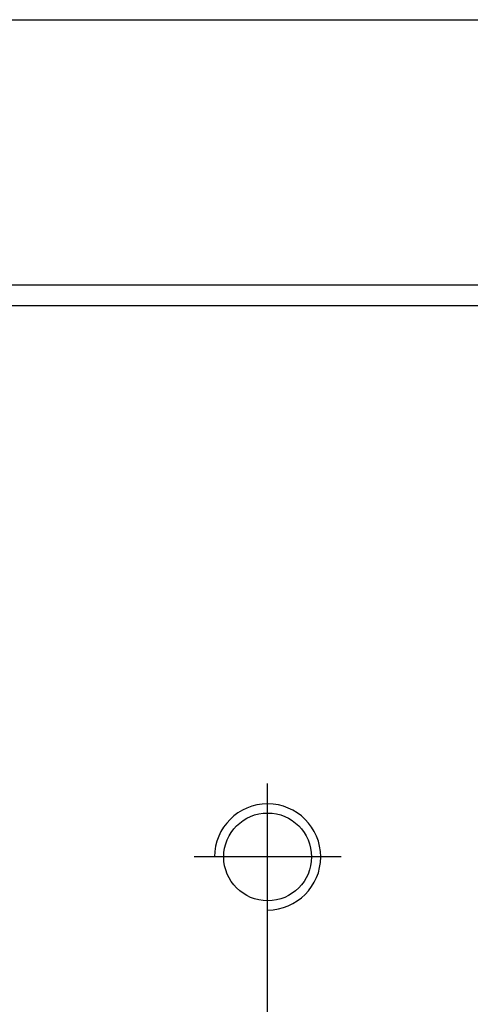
# Model space of a CAD drawing. Header units: millimetres. Extents: x 2891 to 6329, y -1599 to 860.
# Tile 56 of 256: x 3703 to 3714, y -1256 to -1232. Entities that reach past the tile are written whole.
import ezdxf

# ---------------------------------------------------------------- set-up
doc = ezdxf.new("R2010")
doc.units = ezdxf.units.MM
doc.layers.get('0').update_dxf_attribs({"linetype": 'CONTINUOUS'})

msp = doc.modelspace()

# ---------------------------------------------------------------- linework, layer by layer
at = {"linetype": 'Continuous'}
for p, q in [((3642.796, -1232.371), (3740.89, -1232.371)), ((3902.465, -1238.87), (3639.29, -1238.871))]:
    msp.add_line(p, q, dxfattribs=at)
msp.add_line((3551.29, -1239.371), (4393.29, -1239.371))
at = {"ltscale": 0.2}
for p, q in [((3709.29, -1254.671), (3709.29, -1251.071)), ((3709.29, -1278.283), (3709.29, -1252.533)), ((3711.09, -1252.871), (3707.49, -1252.871))]:
    msp.add_line(p, q, dxfattribs=at)
at = {"linetype": 'Continuous'}
msp.add_circle((3709.29, -1252.871), 1.075, dxfattribs=at)
msp.add_arc((3709.29, -1252.871), 1.3, 270, 180)

doc.saveas('drawing.dxf')
